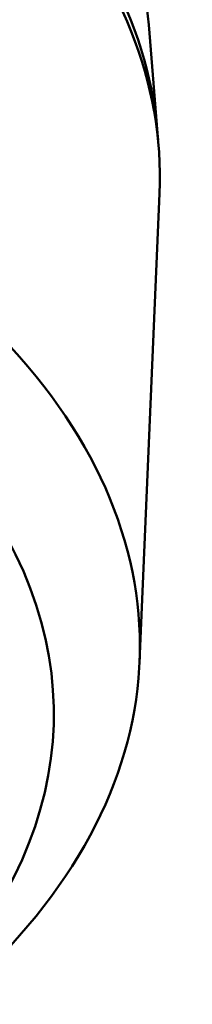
# Model space of a CAD drawing. Header units: millimetres. Extents: x 30 to 1646, y 30 to 1265.
# Tile 99 of 137: x 1232 to 1243, y 100 to 159. Entities that reach past the tile are written whole.
import ezdxf

# ---------------------------------------------------------------- set-up
doc = ezdxf.new("R2010")
doc.units = ezdxf.units.MM
doc.header["$LTSCALE"] = 6
doc.layers.add('Visible (ISO)', color=7, linetype='Continuous', lineweight=50)

msp = doc.modelspace()

# ---------------------------------------------------------------- linework, layer by layer
at = {"layer": 'Visible (ISO)'}
for p, q in [((1240.0026, 158.4952), (1240.537, 151.9778)), ((1239.4542, 120.2035), (1240.6587, 148.3579))]:
    msp.add_line(p, q, dxfattribs=at)
for centre, major_axis, start_param, end_param in [((1173.1793, 150.1367), (67.4331, 0), 0.0368363, 2.0100175), ((1173.1793, 149.3202), (67.5, 0), 6.2584901, 8.2578286), ((1173.1793, 156.6687), (66.8981, 0), 0.0473082, 0.263244), ((1173.1793, 121.1486), (66.2951, 0), 5.7425491, 6.8238215), ((1173.1793, 117.0686), (61.1206, 0), 5.7663122, 6.7067821)]:
    msp.add_ellipse(centre, major_axis=major_axis, ratio=0.5773503, start_param=start_param, end_param=end_param, dxfattribs=at)

doc.saveas('drawing.dxf')
